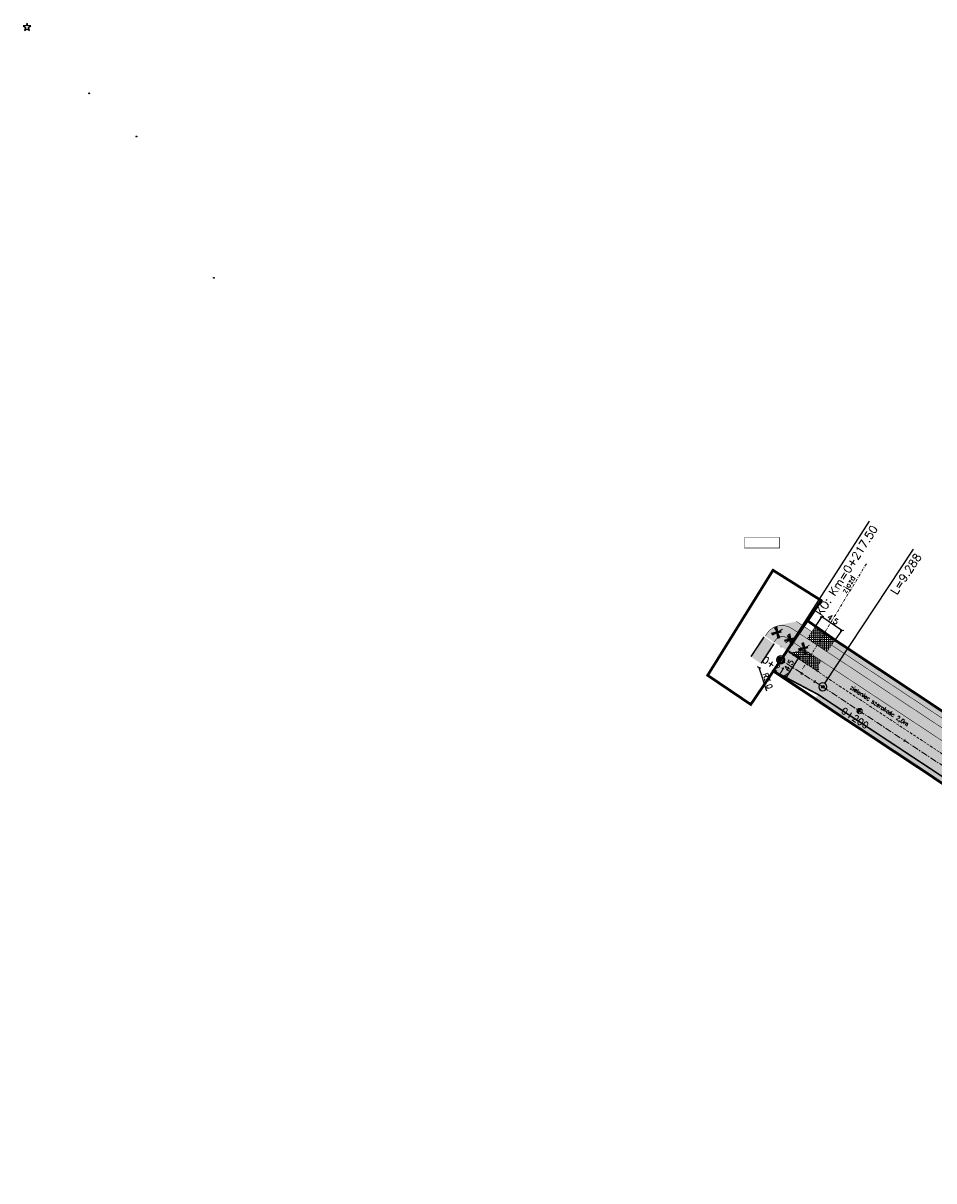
# Model space of a CAD drawing. Header units: metres. Extents: x 8462340 to 8469377, y 5710371 to 5712927.
# Tile 28 of 31: x 8468341 to 8468511, y 5712632 to 5712847. Entities that reach past the tile are written whole.
import ezdxf

# ---------------------------------------------------------------- set-up
doc = ezdxf.new("R2010")
doc.units = ezdxf.units.M
for name, pattern in [('4004', [4, 3, -1]), ('CENTER', [2, 1.25, -0.25, 0.25, -0.25]), ('DASHDOT', [1, 0.5, -0.25, 0, -0.25]), ('DASHED', [0.75, 0.5, -0.25])]:
    doc.linetypes.add(name, pattern=pattern)
for name, color, linetype in [('C-DROGI-SYTUACJA', 7, 'Continuous'), ('C-DROGI-SYTUACJA-ETYKIETY', 7, 'Continuous'), ('GRANICA PASA', 184, 'Continuous'), ('ROSLINNOŚĆ', 104, 'Continuous'), ('Roślinność', 104, 'Continuous'), ('Uz_Specjalne', 7, 'Continuous'), ('UZ_WODA', 5, 'Continuous')]:
    doc.layers.add(name, color=color, linetype=linetype)
for name, color, linetype, lineweight in [('CHODNIK PROJEKTOWANY', 252, 'Continuous', 5), ('dim', 7, 'Continuous', 5), ('ZZ krawężnik 15x30', 174, 'Continuous', 70)]:
    doc.layers.add(name, color=color, linetype=linetype, lineweight=lineweight)
doc.styles.get("Standard").update_dxf_attribs({"font": 'simplex.shx'})
doc.dimstyles.new('drogi', dxfattribs={"dimtxt": 2, "dimasz": 1, "dimexe": 0.18, "dimexo": 0.0625, "dimgap": 0.5, "dimtad": 1, "dimdec": 1, "dimzin": 0, "dimdsep": 46, "dimtxsty": 'Standard', "dimblk": 'OBLIQUE', "dimcen": 0.09, "dimaunit": 1, "dimadec": 0, "dimazin": 0, "dimtfac": 1, "dimtdec": 1, "dimtofl": 0, "dimtmove": 0, "dimatfit": 3, "dimfxl": 1, "dimtolj": 1, "dimtzin": 0, "dimarcsym": 0})

# ---------------------------------------------------------------- blocks, each defined once
blk = doc.blocks.new('1796')
at = {"layer": 'Uz_Specjalne', "color": 7, "linetype": 'Continuous'}
for radius in [0.16, 0.08]:
    blk.add_circle((0, 0), radius, dxfattribs=at)
blk = doc.blocks.new('1413')
at = {"layer": 'ROSLINNOŚĆ', "linetype": 'Continuous'}
for p, q in [((-0.33, 0.47), (-1.43, 0.47)), ((-1.43, 0.47), (-0.55, -0.17)), ((0, 1.5), (-0.33, 0.47)), ((0.33, 0.47), (0, 1.5)), ((1.43, 0.47), (0.33, 0.47)), ((0.55, -0.17), (1.43, 0.47)), ((-0.55, -0.17), (-0.88, -1.21)), ((-0.88, -1.21), (0, -0.57)), ((0, -0.57), (0.88, -1.21)), ((0.88, -1.21), (0.55, -0.17))]:
    blk.add_line(p, q, dxfattribs=at)
blk = doc.blocks.new('1716')
at = {"layer": 'UZ_WODA', "color": 4, "linetype": 'Continuous'}
for radius in [0.16, 0.08]:
    blk.add_circle((0, 0), radius, dxfattribs=at)
blk = doc.blocks.new('_Oblique')
at = {"color": 0, "linetype": 'ByBlock', "lineweight": -2}
blk.add_line((-0.5, -0.5), (0.5, 0.5), dxfattribs=at)
blk = doc.blocks.new('*D9190')
at = {"layer": 'Defpoints', "color": 0, "lineweight": 20, "transparency": 16777216}
for p in [(8468478.189398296, 5712726.936097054), (8468479.1122774, 5712724.104215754)]:
    blk.add_point(p, dxfattribs=at)
at = {"layer": 'dim', "color": 0, "lineweight": -2, "transparency": 16777216}
blk.add_line((8468479.613235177, 5712722.567012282), (8468478.189398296, 5712726.936097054), dxfattribs=at)
at = {"layer": 'dim', "color": 0, "lineweight": -2, "transparency": 16777216, "xscale": 0.5, "yscale": 0.5, "zscale": 0.5, "rotation": 108.0502219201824}
blk.add_blockref('_Oblique', (8468478.189398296, 5712726.936097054), dxfattribs=at)
at = {"layer": 'dim', "color": 0, "lineweight": 15, "transparency": 16777216, "insert": (8468479.769330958, 5712724.508549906), "char_height": 1, "attachment_point": 5, "rotation": 288.0502219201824}
blk.add_mtext('\\A1;R3.0', dxfattribs=at)
blk = doc.blocks.new('*D9191')
at = {"layer": 'Defpoints', "color": 0, "lineweight": 20, "transparency": 16777216}
for p in [(8468483.437916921, 5712730.24182955), (8468481.042611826, 5712726.403958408), (8468483.15284113, 5712725.086914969)]:
    blk.add_point(p, dxfattribs=at)
at = {"layer": 'dim', "color": 0, "lineweight": -2, "transparency": 16777216}
for p, q in [((8468485.548146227, 5712728.924786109), (8468483.15284113, 5712725.086914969)), ((8468483.46442731, 5712730.225283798), (8468485.62449614, 5712728.877134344)), ((8468481.069122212, 5712726.387412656), (8468483.229191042, 5712725.039263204))]:
    blk.add_line(p, q, dxfattribs=at)
at = {"layer": 'dim', "color": 0, "lineweight": -2, "transparency": 16777216, "xscale": 0.5, "yscale": 0.5, "zscale": 0.5}
for p, rotation in [((8468485.548146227, 5712728.924786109), 58.03074916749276), ((8468483.15284113, 5712725.086914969), 238.0307491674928)]:
    blk.add_blockref('_Oblique', p, dxfattribs=dict(at, rotation=rotation))
at = {"layer": 'dim', "color": 0, "lineweight": 18, "transparency": 16777216, "insert": (8468483.714244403, 5712727.402948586), "char_height": 1, "attachment_point": 5, "rotation": 58.03074916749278}
blk.add_mtext('\\A1;4.5', dxfattribs=at)
blk = doc.blocks.new('AeccTickTriangle')
at = {"color": 0, "linetype": 'ByBlock', "lineweight": -2}
blk.add_lwpolyline([(3.05311331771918e-16, 0.6666666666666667), (-0.5773502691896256, -0.333333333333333), (0.5773502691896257, -0.3333333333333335)], close=True, dxfattribs=at)
at = {"color": 0, "linetype": 'ByBlock', "lineweight": -2, "const_width": 0.0625}
blk.add_lwpolyline([(-0.03125, 0, 1), (0.03125, 0, 1)], format="xyb", close=True, dxfattribs=at)
blk = doc.blocks.new('kilometraz')
at = {"linetype": 'ByBlock', "lineweight": -2}
blk.add_hatch(color=0, dxfattribs=at).paths.add_polyline_path([(0, -0.5, 0.4142135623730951), (0.5, 0, 0.4142135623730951), (0, 0.5)])
at = {"color": 0, "linetype": 'ByBlock', "lineweight": -2}
blk.add_line((0, 0.5), (0, -0.5), dxfattribs=at)
blk.add_circle((0, 0), 0.5, dxfattribs=at)
blk = doc.blocks.new('kilometraz2')
at = {"linetype": 'ByBlock', "lineweight": -2}
for points in [[(0, 0.5), (0, 0.6999999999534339, 0.4142135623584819), (-0.7000000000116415, 0, 0.4142135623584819), (0, -0.6999999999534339), (0, -0.5, -0.4142135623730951), (-0.5, 0, -0.4142135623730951)], [(0, -0.5, 0.4142135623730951), (0.5, 0, 0.4142135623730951), (0, 0.5)]]:
    blk.add_hatch(color=0, dxfattribs=at).paths.add_polyline_path(points)
at = {"color": 0, "linetype": 'ByBlock', "lineweight": -2}
for p, q in [((0, 0.5), (0, 0.6999999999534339)), ((0, 0.5), (0, -0.5)), ((0, -0.5), (0, -0.6999999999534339))]:
    blk.add_line(p, q, dxfattribs=at)
for radius in [0.7, 0.5]:
    blk.add_circle((0, 0), radius, dxfattribs=at)
blk = doc.blocks.new('AeccTickCircle')
at = {"color": 0, "linetype": 'ByBlock', "lineweight": -2}
blk.add_circle((0, 0), 0.5, dxfattribs=at)
blk = doc.blocks.new('AeccTickLine')
at = {"color": 0, "linetype": 'ByBlock', "lineweight": -2}
blk.add_line((0, 1), (-3.673819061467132e-16, -1), dxfattribs=at)
blk = doc.blocks.new('*D9187')
at = {"layer": 'Defpoints', "color": 0, "linetype": 'Continuous', "lineweight": 20, "transparency": 16777216}
for p in [(8468489.874951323, 5712736.42082176), (8468488.635852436, 5712734.614885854), (8468492.33586546, 5712732.076212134)]:
    blk.add_point(p, dxfattribs=at)
at = {"layer": 'dim', "color": 0, "linetype": 'Continuous', "lineweight": -2, "transparency": 16777216}
for p, q in [((8468488.653532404, 5712734.640653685), (8468489.925869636, 5712736.495033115)), ((8468493.574964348, 5712733.88214804), (8468489.874951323, 5712736.42082176)), ((8468492.35354543, 5712732.101979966), (8468493.62588266, 5712733.956359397))]:
    blk.add_line(p, q, dxfattribs=at)
at = {"layer": 'dim', "color": 0, "linetype": 'Continuous', "lineweight": -2, "transparency": 16777216, "xscale": 0.5, "yscale": 0.5, "zscale": 0.5}
for p, rotation in [((8468489.874951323, 5712736.42082176), 145.5449836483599), ((8468493.574964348, 5712733.88214804), 325.54498364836)]:
    blk.add_blockref('_Oblique', p, dxfattribs=dict(at, rotation=rotation))
at = {"layer": 'dim', "color": 0, "linetype": 'Continuous', "lineweight": 20, "transparency": 16777216, "insert": (8468491.912773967, 5712735.932183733), "char_height": 1, "attachment_point": 5, "rotation": 325.5449836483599}
blk.add_mtext('\\A1;4.5', dxfattribs=at)

msp = doc.modelspace()

# ---------------------------------------------------------------- hatches: boundary and pattern name
at = {"layer": 'CHODNIK PROJEKTOWANY', "lineweight": 20, "true_color": 0xffffdb}
h = msp.add_hatch(color=7, dxfattribs=at)
h.dxf.hatch_style = 1
h.paths.add_polyline_path([(8468594.572748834, 5712659.472257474), (8468593.61243209, 5712660.058207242), (8468591.191337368, 5712661.633687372), (8468590.523273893, 5712660.374055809), (8468593.12269106, 5712659.302037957), (8468593.78149053, 5712659.055902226), (8468594.260376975, 5712658.883281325)])
edge = h.paths.add_edge_path()
edge.add_line((8468677.031, 5712645.57), (8468673.235142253, 5712646.14572466))
edge.add_arc((8468672.882811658, 5712643.822744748), 2.349547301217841, 81.3755769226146, 137.0998077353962)
edge.add_arc((8468666.888575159, 5712650.336450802), 6.512284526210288, 267.287702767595, 311.00763165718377, ccw=False)
edge.add_line((8468666.580408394, 5712643.831461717), (8468672.418625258, 5712642.627862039))
edge.add_arc((8468671.898337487, 5712648.529981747), 5.925007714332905, 275.0377551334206, 330.0281582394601)
h.paths.add_polyline_path([(8468667.948363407, 5712634.355162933), (8468668.408185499, 5712638.364483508), (8468669.62328283, 5712638.120533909), (8468669.147, 5712632.255)])
edge = h.paths.add_edge_path()
edge.add_line((8468669.147, 5712632.255), (8468671.988119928, 5712631.718796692))
edge.add_line((8468671.988119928, 5712631.718796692), (8468672.572527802, 5712636.519269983))
edge.add_arc((8468669.868999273, 5712631.960003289), 5.30056405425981, -3.9055065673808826, 59.33314342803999, ccw=False)
edge.add_line((8468675.157254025, 5712631.598975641), (8468675.855628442, 5712631.551297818))
edge.add_arc((8468669.839953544, 5712631.936538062), 6.027997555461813, 356.3358158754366, 441.5317284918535)
edge.add_line((8468670.727646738, 5712637.898815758), (8468669.62328283, 5712638.120533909))
edge.add_line((8468669.62328283, 5712638.120533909), (8468669.147, 5712632.255))
h.paths.add_polyline_path([(8468633.861059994, 5712645.300353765), (8468633.458912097, 5712643.309245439), (8468639.466784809, 5712642.098014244), (8468639.08024889, 5712640.172703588), (8468652.64311474, 5712637.449748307), (8468652.407035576, 5712636.273853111), (8468655.073573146, 5712635.817855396), (8468655.294338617, 5712636.917474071), (8468667.948363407, 5712634.355162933), (8468668.390349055, 5712638.36806445)])
h.paths.add_polyline_path([(8468565.012628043, 5712670.872159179), (8468565.578167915, 5712671.741118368), (8468539.487680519, 5712688.721445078), (8468489.109196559, 5712721.992936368), (8468488.38307394, 5712720.890796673)], flags=17)
h.paths.add_polyline_path([(8468597.750596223, 5712649.522492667), (8468595.592983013, 5712650.908518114), (8468595.50352369, 5712650.925391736)])
h.paths.add_polyline_path([(8468491.69090693, 5712731.136283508), (8468490.842108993, 5712729.899290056), (8468521.137173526, 5712709.855369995), (8468521.977458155, 5712711.097977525)])
h.paths.add_polyline_path([(8468487.09930944, 5712732.375613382), (8468487.948109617, 5712733.612607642), (8468485.047984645, 5712735.531399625), (8468481.517911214, 5712734.785291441), (8468482.9828429, 5712734.740257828), (8468484.216509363, 5712734.282941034)])
h.paths.add_polyline_path([(8468555.042334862, 5712687.551378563), (8468555.878555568, 5712688.793714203), (8468544.407459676, 5712696.257752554), (8468525.714839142, 5712708.625236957), (8468524.874225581, 5712707.382849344), (8468543.58863583, 5712695.000959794)])
h.paths.add_polyline_path([(8468572.11153633, 5712676.449427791), (8468572.945588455, 5712677.688499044), (8468559.639328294, 5712686.34664619), (8468558.801931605, 5712685.106105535)])
h.paths.add_polyline_path([(8468576.707118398, 5712675.240938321), (8468575.873556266, 5712674.002578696), (8468595.50662077, 5712661.233070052), (8468595.514628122, 5712661.248167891), (8468596.206636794, 5712662.552948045)])
at = {"layer": 'dim', "lineweight": 20, "true_color": 0xc7e3ff}
h = msp.add_hatch(color=254, dxfattribs=at)
h.dxf.hatch_style = 1
edge = h.paths.add_edge_path()
edge.add_line((8468677.399621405, 5712647.55163249), (8468677.107043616, 5712645.573148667))
edge.add_line((8468677.107043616, 5712645.573148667), (8468673.235142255, 5712646.14572466))
edge.add_arc((8468672.888998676, 5712643.80501562), 2.366164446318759, 81.58807670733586, 136.887307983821)
edge.add_arc((8468667.026878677, 5712650.093139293), 6.238172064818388, 262.7519880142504, 311.51540806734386, ccw=False)
edge.add_line((8468666.239842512, 5712643.904814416), (8468630.191468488, 5712651.138507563))
edge.add_line((8468630.191468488, 5712651.138507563), (8468602.654657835, 5712656.66841941))
edge.add_arc((8468606.468369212, 5712680.871067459), 24.5012768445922, 233.4825648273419, 261.045296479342, ccw=False)
edge.add_line((8468591.888458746, 5712661.179983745), (8468542.510928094, 5712693.346812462))
edge.add_line((8468542.510928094, 5712693.346812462), (8468483.151900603, 5712732.589190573))
edge.add_arc((8468482.407745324, 5712731.463562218), 1.349372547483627, 56.53122521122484, 130.8235303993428)
edge.add_line((8468481.525618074, 5712732.484668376), (8468480.953076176, 5712731.676881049))
edge.add_line((8468480.953076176, 5712731.676881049), (8468479.321369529, 5712732.833398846))
edge.add_line((8468479.321369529, 5712732.833398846), (8468480.031399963, 5712733.83516586))
edge.add_arc((8468482.416911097, 5712731.32095003), 3.465825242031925, 58.71865208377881, 133.4953160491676, ccw=False)
edge.add_line((8468484.216509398, 5712734.282941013), (8468543.58863583, 5712695.000959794))
edge.add_line((8468543.58863583, 5712695.000959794), (8468594.586435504, 5712661.810345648))
edge.add_arc((8468606.036865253, 5712679.404076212), 20.99170542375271, 236.9429381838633, 261.8137600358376)
edge.add_line((8468603.047830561, 5712658.626266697), (8468666.492171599, 5712645.888833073))
edge.add_arc((8468667.213800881, 5712649.483222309), 3.66611276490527, 258.647901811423, 315.4297223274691)
edge.add_arc((8468672.853050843, 5712643.927933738), 4.249843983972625, 81.74785082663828, 135.4297223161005, ccw=False)
edge.add_line((8468673.463029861, 5712648.133774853), (8468677.399621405, 5712647.55163249))
edge = h.paths.add_edge_path()
edge.add_line((8468690.561407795, 5712641.212938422), (8468690.93808388, 5712644.375308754))
edge.add_line((8468690.93808388, 5712644.375308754), (8468689.626, 5712646.02))
edge.add_line((8468689.626, 5712646.02), (8468687.572756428, 5712646.239359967))
edge.add_line((8468687.572756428, 5712646.239359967), (8468687.419451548, 5712644.259128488))
edge.add_arc((8468687.154973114, 5712640.842873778), 3.426477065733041, 6.200123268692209, 85.57312507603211, ccw=False)
at = {"layer": 'dim', "lineweight": 9}
h = msp.add_hatch(dxfattribs=at)
h.set_pattern_fill('ANGLE', color=250, scale=0.05)
h.set_pattern_definition([(0, (0, 0), (0, 0.3492500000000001), [0.254, -0.09525]), (90, (0, 0), (-0.3492500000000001, 2.138539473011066e-17), [0.254, -0.09525])])
h.paths.add_polyline_path([(8468487.099309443, 5712732.375613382), (8468490.842108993, 5712729.899290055), (8468492.330989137, 5712732.069105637), (8468488.660763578, 5712734.651189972)])
h.paths.add_polyline_path([(8468489.711984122, 5712728.252305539), (8468485.968262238, 5712730.727287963), (8468485.458433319, 5712729.984291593), (8468483.958351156, 5712729.657022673), (8468489.310665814, 5712726.127631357), (8468489.15814103, 5712727.445163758)])
at = {"layer": 'dim', "lineweight": 30}
h = msp.add_hatch(color=1, dxfattribs=at)
h.dxf.hatch_style = 1
h.paths.add_polyline_path([(8468478.489, 5712727.746), (8468480.882489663, 5712731.476924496), (8468479.207999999, 5712732.597999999), (8468476.849313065, 5712728.861659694)])
at = {"layer": 'dim', "lineweight": 5}
h = msp.add_hatch(dxfattribs=at)
h.set_pattern_fill('GRASS', color=102, scale=0.01)
h.set_pattern_definition([(90, (0, 0), (-0.1796051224, 0.1796051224), [0.047625, -0.3115852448]), (45, (0, 0), (-0.1796051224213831, 0.1796051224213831), [0.047625, -0.206375]), (135, (0, 0), (-0.1796051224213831, -0.179605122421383), [0.047625, -0.206375])])
h.paths.add_polyline_path([(8468570.989036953, 5712674.78183812), (8468570.467854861, 5712674.007567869), (8468569.031267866, 5712673.681289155), (8468557.371745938, 5712681.268819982), (8468557.196404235, 5712682.583510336), (8468557.734162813, 5712683.408434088)])
h.paths.add_polyline_path([(8468553.97353021, 5712685.855945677), (8468553.45323589, 5712685.058121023), (8468552.03238433, 5712684.7222325), (8468523.341793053, 5712703.534876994), (8468523.237959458, 5712704.820426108), (8468523.811756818, 5712705.687683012)])
h.paths.add_polyline_path([(8468520.066847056, 5712708.165402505), (8468519.508558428, 5712707.315983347), (8468518.073939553, 5712706.959148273), (8468489.315720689, 5712726.08396658), (8468489.15814103, 5712727.445163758), (8468489.710370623, 5712728.249954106)])
edge = h.paths.add_edge_path()
edge.add_line((8468485.967569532, 5712730.726278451), (8468485.458433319, 5712729.984291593))
edge.add_line((8468485.458433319, 5712729.984291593), (8468484.089409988, 5712729.634506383))
edge.add_line((8468484.089409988, 5712729.634506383), (8468481.012502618, 5712731.696356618))
edge.add_line((8468481.012502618, 5712731.696356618), (8468481.128879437, 5712731.924918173))
edge.add_line((8468481.128879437, 5712731.924918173), (8468481.525618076, 5712732.484668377))
edge.add_arc((8468482.417844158, 5712731.318192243), 1.468582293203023, 52.52825917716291, 127.41201728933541, ccw=False)
edge.add_line((8468483.311285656, 5712732.483737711), (8468485.967569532, 5712730.726278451))
h.paths.add_polyline_path([(8468652.64311474, 5712637.449748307), (8468652.39, 5712636.188999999), (8468637.477, 5712638.827000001), (8468637.681, 5712641.776000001), (8468633.378868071, 5712642.79128941), (8468633.479614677, 5712643.293101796), (8468639.473924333, 5712642.133575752), (8468639.08024889, 5712640.172703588)])
h.paths.add_polyline_path([(8468666.656792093, 5712634.636285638), (8468666.530379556, 5712633.699199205), (8468655.072999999, 5712635.815), (8468655.294338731, 5712636.917474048)])
h.paths.add_polyline_path([(8468590.53876766, 5712660.403269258), (8468591.191337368, 5712661.633687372), (8468574.75033445, 5712672.333893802), (8468574.18908776, 5712671.500092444), (8468574.35284609, 5712670.183909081), (8468585.725360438, 5712662.899579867), (8468586.71853373, 5712662.252509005), (8468588.984155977, 5712661.087867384)])
h.paths.add_polyline_path([(8468492.578, 5712732.124), (8468491.853833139, 5712731.028500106), (8468521.989557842, 5712711.090002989), (8468522.609554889, 5712712.015975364)])
at = {"layer": 'dim', "lineweight": 20}
h = msp.add_hatch(color=1, dxfattribs=at)
h.dxf.hatch_style = 1
h.paths.add_polyline_path([(8468491.243623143, 5712729.513704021), (8468490.26222684, 5712728.020682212), (8468485.409925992, 5712731.198680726), (8468486.421745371, 5712732.703331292)])
at = {"layer": 'dim', "lineweight": 20, "true_color": 0xc7e3ff}
h = msp.add_hatch(color=254, dxfattribs=at)
h.dxf.hatch_style = 1
edge = h.paths.add_edge_path()
edge.add_line((8468677.42072042, 5712646.543183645), (8468675.855628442, 5712631.551297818))
edge.add_arc((8468669.868999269, 5712631.960003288), 6.000564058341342, 356.094493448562, 441.7730511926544)
edge.add_line((8468670.72764671, 5712637.898815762), (8468602.213098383, 5712651.654171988))
edge.add_arc((8468616.305847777, 5712707.848113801), 57.93414090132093, 236.5687422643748, 255.92128736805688, ccw=False)
edge.add_line((8468584.387837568, 5712659.499325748), (8468583.664553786, 5712659.970056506))
edge.add_line((8468583.664553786, 5712659.970056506), (8468539.49519838, 5712688.716480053))
edge.add_line((8468539.49519838, 5712688.716480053), (8468489.109196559, 5712721.992936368))
edge.add_line((8468489.109196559, 5712721.992936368), (8468480.844002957, 5712726.341831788))
edge.add_line((8468480.844002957, 5712726.341831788), (8468483.276669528, 5712730.111160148))
edge.add_line((8468483.276669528, 5712730.111160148), (8468495.735415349, 5712721.883006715))
edge.add_line((8468495.735415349, 5712721.883006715), (8468541.404390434, 5712691.649977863))
edge.add_line((8468541.404390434, 5712691.649977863), (8468585.667942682, 5712662.811450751))
edge.add_arc((8468612.017163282, 5712709.091360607), 53.25515451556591, 240.3452072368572, 259.9855192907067)
edge.add_line((8468602.756248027, 5712656.647610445), (8468672.418625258, 5712642.627862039))
edge.add_arc((8468672.08776297, 5712648.203484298), 5.585430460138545, 273.395999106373, 342.7071557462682)
at = {"layer": 'dim', "lineweight": 20, "true_color": 0x9eff9e}
h = msp.add_hatch(dxfattribs=at)
h.set_pattern_fill('AR-CONC', color=81)
h.set_pattern_definition([(49.99999999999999, (0, 0), (182.184668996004, -15.93908553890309), [19.05, -209.55]), (355, (0, 0), (-35.24342142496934, 191.0568452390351), [15.24, -167.64058417]), (100.4514447, (15.182007, -1.3282535), (146.9412470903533, 175.1177519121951), [16.1900088, -178.0902446]), (46.18420000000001, (0, 50.8), (271.0790408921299, -42.04232793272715), [28.575, -314.325]), (96.63555760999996, (22.5899, 47.2965), (237.404134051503, 247.4261245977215), [24.28502314, -267.13560816]), (351.1841511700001, (0, 50.8), (237.404134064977, 247.4261245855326), [22.85996707, -251.45973192]), (21, (25.4, 38.1), (151.6143912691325, -102.2651981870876), [19.05, -209.55]), (326.0000000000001, (25.4, 38.1), (61.80202834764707, 184.1879661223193), [15.24, -167.64]), (71.45144499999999, (38.0345326, 29.5779001), (213.4164192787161, 81.92276888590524), [16.1900088, -178.0899376]), (37.50000000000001, (0, 0), (3.088603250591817, 84.55503887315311), [0, -165.608, 0, -170.18, 0, -168.275]), (7.499999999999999, (0, 0), (66.81966251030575, 100.1805748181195), [0, -97.02799999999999, 0, -161.798, 0, -64.135]), (327.5, (-56.642, 0), (135.5905951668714, -5.728743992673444), [0, -63.5, 0, -198.12, 0, -262.89]), (317.5, (-82.042, 0), (148.129181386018, 25.42649103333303), [0, -82.55, 0, -131.572, 0, -186.69])])
edge = h.paths.add_edge_path()
edge.add_arc((8468616.591548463, 5712719.289212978), 64.36381787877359, 241.2994616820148, 251.6870805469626)
edge.add_line((8468596.36801652, 5712658.185123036), (8468594.038086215, 5712659.790458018))
edge.add_line((8468594.038086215, 5712659.790458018), (8468574.75033445, 5712672.333893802))
edge.add_line((8468574.75033445, 5712672.333893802), (8468574.18908776, 5712671.500092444))
edge.add_line((8468574.18908776, 5712671.500092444), (8468574.348747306, 5712670.216852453))
edge.add_line((8468574.348747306, 5712670.216852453), (8468585.682000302, 5712662.83302745))
h.paths.add_polyline_path([(8468570.989036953, 5712674.78183812), (8468570.467854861, 5712674.007567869), (8468569.031267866, 5712673.681289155), (8468557.371745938, 5712681.268819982), (8468557.196404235, 5712682.583510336), (8468557.733546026, 5712683.40883551)])
h.paths.add_polyline_path([(8468553.97353021, 5712685.855945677), (8468553.45323589, 5712685.058121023), (8468552.092, 5712684.728999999), (8468523.351624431, 5712703.413156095), (8468523.237959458, 5712704.820426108), (8468523.811756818, 5712705.687683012)])
h.paths.add_polyline_path([(8468520.059345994, 5712708.153989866), (8468519.508558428, 5712707.315983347), (8468518.2012983, 5712706.98925581), (8468489.315720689, 5712726.08396658), (8468489.15814103, 5712727.445163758), (8468489.710370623, 5712728.249954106)])

# ---------------------------------------------------------------- linework, layer by layer
at = {"layer": 'C-DROGI-SYTUACJA', "color": 1, "linetype": 'Continuous', "lineweight": -3}
for p, q in [((8468482.020232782, 5712728.24113691), (8468482.373786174, 5712728.594690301)), ((8468482.020232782, 5712728.594690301), (8468482.373786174, 5712728.24113691)), ((8468489.839437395, 5712723.228471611), (8468490.192990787, 5712723.582025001)), ((8468489.839437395, 5712723.582025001), (8468490.192990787, 5712723.228471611))]:
    msp.add_line(p, q, dxfattribs=at)
at = {"layer": 'C-DROGI-SYTUACJA', "color": 182, "linetype": 'CENTER', "lineweight": 15, "flags": 128}
msp.add_lwpolyline([(8468584.712638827, 5712661.345178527), (8468540.449810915, 5712690.183254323), (8468490.016214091, 5712723.405248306), (8468482.197009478, 5712728.417913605)], dxfattribs=at)
at = {"layer": 'C-DROGI-SYTUACJA', "color": 1, "linetype": 'Continuous', "lineweight": -3}
for centre, radius in [((8468482.197009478, 5712728.417913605), 0.125), ((8468490.016214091, 5712723.405248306), 0.25), ((8468490.016214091, 5712723.405248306), 0.125)]:
    msp.add_circle(centre, radius, dxfattribs=at)
at = {"layer": 'C-DROGI-SYTUACJA-ETYKIETY', "color": 183, "linetype": 'Continuous', "lineweight": -3}
for p, q in [((8468482.534317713, 5712728.944077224), (8468498.725104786, 5712754.199936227)), ((8468490.360027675, 5712723.927184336), (8468506.863071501, 5712748.980119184))]:
    msp.add_line(p, q, dxfattribs=at)
at = {"layer": 'dim', "color": 162, "linetype": 'DASHDOT', "lineweight": 20}
msp.add_line((8468498.12293902, 5712746.253232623), (8468486.200255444, 5712726.594143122), dxfattribs=at)
at = {"layer": 'dim', "color": 1, "lineweight": 20}
for p, q in [((8468480.697258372, 5712733.011572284), (8468482.535980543, 5712734.086673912, 174.518915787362)), ((8468481.043227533, 5712734.352527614), (8468482.086478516, 5712732.566637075)), ((8468483.426895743, 5712732.922123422), (8468484.470146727, 5712731.136232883)), ((8468483.080926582, 5712731.581168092), (8468484.919648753, 5712732.65626972, 174.518915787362)), ((8468485.694870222, 5712730.063788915), (8468487.533592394, 5712731.138890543, 174.518915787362)), ((8468486.040839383, 5712731.404744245), (8468487.084090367, 5712729.618853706))]:
    msp.add_line(p, q, dxfattribs=at)
at = {"layer": 'dim', "color": 5, "lineweight": 20, "const_width": 0.1}
msp.add_lwpolyline([(8468475.480090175, 5712751.16361075), (8468482.000692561, 5712751.16361075), (8468482.000692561, 5712749.223924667), (8468475.480090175, 5712749.223924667)], close=True, dxfattribs=at)
at = {"layer": 'dim', "color": 3, "lineweight": 40, "flags": 128}
for points in [[(8468480.48082857, 5712733.266889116), (8468482.25974878, 5712733.708838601)], [(8468481.339338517, 5712734.578056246), (8468481.776689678, 5712732.408945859)], [(8468485.48334116, 5712730.310716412), (8468487.262261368, 5712730.752665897)], [(8468486.341851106, 5712731.621883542), (8468486.779202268, 5712729.452773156)]]:
    msp.add_lwpolyline(points, dxfattribs=at)
at = {"layer": 'dim', "color": 3, "lineweight": 40, "elevation": 87.259457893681, "flags": 128}
for points in [[(8468483.77477316, 5712733.237192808), (8468484.212124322, 5712731.068082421)], [(8468482.916263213, 5712731.926025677), (8468484.695183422, 5712732.367975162)]]:
    msp.add_lwpolyline(points, dxfattribs=at)
at = {"layer": 'GRANICA PASA', "color": 3, "linetype": 'DASHDOT', "lineweight": 40, "const_width": 0.5, "flags": 128}
msp.add_lwpolyline([(8468487.203769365, 5712735.672039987), (8468489.717088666, 5712739.448920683), (8468480.767576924, 5712745.073795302), (8468468.618410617, 5712725.533542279), (8468476.633932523, 5712720.114525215), (8468480.849967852, 5712726.350648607)], dxfattribs=at)
at = {"layer": 'GRANICA PASA', "linetype": 'DASHDOT', "lineweight": 9, "ltscale": 3, "const_width": 0.5}
msp.add_lwpolyline([(8468513.202774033, 5712704.771150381), (8468509.3895, 5712707.3485), (8468505.226230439, 5712710.102847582), (8468501.221104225, 5712712.752156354), (8468497.22423044, 5712715.411846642), (8468493.211750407, 5712718.050050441), (8468488.957, 5712720.924), (8468480.836000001, 5712726.33), (8468487.170615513, 5712735.695269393), (8468492.511832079, 5712731.952920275), (8468515.146, 5712716.932999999)], dxfattribs=at)
at = {"layer": 'ZZ krawężnik 15x30', "color": 0, "linetype": 'DASHED', "lineweight": 30, "const_width": 0.1, "flags": 128}
for points in [[(8468485.08956792, 5712735.594016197), (8468487.972014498, 5712733.647445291)], [(8468487.942130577, 5712733.603894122), (8468488.665639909, 5712734.658296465), (8468492.330989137, 5712732.069105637), (8468491.677211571, 5712731.116324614)], [(8468489.710370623, 5712728.249954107), (8468489.15814103, 5712727.445163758), (8468489.310665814, 5712726.127631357), (8468484.031972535, 5712729.673084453), (8468485.458433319, 5712729.984291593), (8468485.967569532, 5712730.726278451)], [(8468521.989557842, 5712711.090002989), (8468491.669786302, 5712731.150269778)], [(8468524.874225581, 5712707.382849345), (8468490.842108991, 5712729.899290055)], [(8468523.753386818, 5712705.726301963), (8468489.710370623, 5712728.249954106)]]:
    msp.add_lwpolyline(points, dxfattribs=at)
at = {"layer": 'ZZ krawężnik 15x30', "color": 0, "linetype": 'DASHED', "lineweight": 30, "flags": 128}
for points, const_width in [([(8468490.842108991, 5712729.899290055), (8468484.216509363, 5712734.282941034, 0.3383678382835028), (8468480.031399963, 5712733.83516586), (8468479.321369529, 5712732.833398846)], 0.1), ([(8468489.710370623, 5712728.249954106), (8468483.1519006, 5712732.589190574, 0.3035483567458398), (8468481.525618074, 5712732.484668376), (8468480.953076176, 5712731.676881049)], 0.1), ([(8468482.241704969, 5712730.780145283, -0.2526571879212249), (8468482.285779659, 5712730.779759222, -0.2526571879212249)], 0.3)]:
    msp.add_lwpolyline(points, format="xyb", dxfattribs=dict(at, const_width=const_width))
at = {"layer": 'ZZ krawężnik 15x30', "color": 5, "linetype": 'DASHED', "lineweight": 30, "const_width": 0.3, "flags": 128}
for points, elevation in [([(8468476.692410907, 5712729.024064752), (8468479.094845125, 5712732.673757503)], -84.73149544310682), ([(8468478.572910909, 5712727.765064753), (8468480.975345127, 5712731.414757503)], -84.82949544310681)]:
    msp.add_lwpolyline(points, dxfattribs=dict(at, elevation=elevation))
at = {"layer": 'ZZ krawężnik 15x30', "linetype": '4004', "lineweight": 30, "ltscale": 0.2, "const_width": 0.2, "flags": 128}
msp.add_lwpolyline([(8468480.742640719, 5712731.925836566), (8468480.749584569, 5712731.9361501)], dxfattribs=at)
at = {"layer": 'ZZ krawężnik 15x30', "color": 0, "linetype": 'DASHED', "lineweight": 15, "flags": 128}
msp.add_lwpolyline([(8468673.121105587, 5712642.518063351), (8468602.654579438, 5712656.668025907, -0.08695493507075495), (8468585.682000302, 5712662.83302745), (8468541.419162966, 5712691.671088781), (8468495.708281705, 5712721.829198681), (8468483.276669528, 5712730.111160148)], format="xyb", dxfattribs=at)
at = {"layer": 'ZZ krawężnik 15x30', "color": 0, "linetype": 'DASHED', "lineweight": 30, "ltscale": 2, "const_width": 0.3, "flags": 128}
msp.add_lwpolyline([(8468670.727646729, 5712637.898815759), (8468602.213098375, 5712651.65417199, -0.08782459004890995), (8468583.66455369, 5712659.970056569), (8468539.487680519, 5712688.721445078), (8468489.109196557, 5712721.992936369), (8468480.589949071, 5712726.487839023)], format="xyb", dxfattribs=at)

# ---------------------------------------------------------------- block references
at = {"layer": 'C-DROGI-SYTUACJA', "color": 1, "linetype": 'Continuous', "lineweight": -3, "xscale": 0.2499999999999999, "yscale": 0.2499999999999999, "zscale": 0.2499999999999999}
msp.add_blockref('AeccTickTriangle', (8468486.106611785, 5712725.911580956), dxfattribs=at)
at = {"layer": 'C-DROGI-SYTUACJA-ETYKIETY', "color": 7, "linetype": 'Continuous', "lineweight": 15}
for name, p, xscale, yscale, zscale, rotation in [('kilometraz2', (8468482.197009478, 5712728.417913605), 1.071428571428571, 1.071428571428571, 1.071428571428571, 147.3372454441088), ('AeccTickLine', (8468488.509737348, 5712724.371006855), 0.2499999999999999, 0.2499999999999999, 0.2499999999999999, 147.3372454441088), ('AeccTickLine', (8468505.223794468, 5712713.387597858), 0.2500000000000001, 0.2500000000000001, 0.2500000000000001, 146.6260073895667)]:
    msp.add_blockref(name, p, dxfattribs=dict(at, xscale=xscale, yscale=yscale, zscale=zscale, rotation=rotation))
at = {"layer": 'C-DROGI-SYTUACJA-ETYKIETY', "color": 7, "linetype": 'Continuous', "lineweight": -3, "extrusion": (6.60933522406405e-17, 1.030983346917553e-16, -1), "xscale": 1.5, "yscale": 1.5, "zscale": 1.5, "rotation": 32.66275455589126}
msp.add_blockref('AeccTickCircle', (-8468482.197009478, 5712728.417913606, 1.148683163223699e-09), dxfattribs=at)
at = {"layer": 'C-DROGI-SYTUACJA-ETYKIETY', "color": 7, "linetype": 'Continuous', "lineweight": 15}
for p, rotation in [((8468482.197009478, 5712728.417913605), 147.3372454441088), ((8468496.872817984, 5712718.888615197), 146.6260073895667)]:
    msp.add_blockref('kilometraz', p, dxfattribs=dict(at, rotation=rotation))
at = {"layer": 'C-DROGI-SYTUACJA-ETYKIETY', "color": 7, "linetype": 'Continuous', "lineweight": -3, "extrusion": (6.736803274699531e-17, 1.022699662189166e-16, -1), "xscale": 1.5, "yscale": 1.5, "zscale": 1.5, "rotation": 33.37399261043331}
msp.add_blockref('AeccTickCircle', (-8468490.016214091, 5712723.405248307, 1.154745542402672e-09), dxfattribs=at)
at = {"layer": 'Roślinność', "lineweight": 9, "xscale": 0.5, "yscale": 0.5}
msp.add_blockref('1413', (8468342.083615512, 5712846.036269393), dxfattribs=at)
at = {"layer": 'Uz_Specjalne', "lineweight": 9, "xscale": 0.5, "yscale": 0.5}
for p in [(8468353.620615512, 5712833.735269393), (8468376.840615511, 5712799.435269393)]:
    msp.add_blockref('1796', p, dxfattribs=at)
at = {"layer": 'UZ_WODA', "lineweight": 9, "xscale": 0.5, "yscale": 0.5}
msp.add_blockref('1716', (8468362.420615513, 5712825.712269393), dxfattribs=at)

# ---------------------------------------------------------------- texts
at = {"layer": 'C-DROGI-SYTUACJA-ETYKIETY', "color": 250, "linetype": 'Continuous', "lineweight": -3, "char_height": 1.5, "attachment_point": 3}
for s, insert, rotation in [('{\\fSimplex|b0|i0|c186|p2;\\C222;KO: Km=0+217.50}', (8468499.07209121, 5712753.60629246), 57.337264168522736), ('{\\fSimplex|b0|i0|c186|p2;\\C222;L=9.288}', (8468507.202662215, 5712748.382213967), 56.62602611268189)]:
    msp.add_mtext(s, dxfattribs=dict(at, insert=insert, rotation=rotation))
at = {"layer": 'C-DROGI-SYTUACJA-ETYKIETY', "color": 7, "linetype": 'Continuous', "lineweight": -3, "char_height": 1.25, "attachment_point": 2}
for s, insert, rotation in [('0+217', (8468481.691047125, 5712727.628668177), 327.33724544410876), ('0+217', (8468481.691047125, 5712727.628668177), 327.33724544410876), ('0+200', (8468496.357097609, 5712718.105711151), 326.62600738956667)]:
    msp.add_mtext(s, dxfattribs=dict(at, insert=insert, rotation=rotation))
at = {"layer": 'dim', "color": 162, "linetype": 'DASHDOT', "lineweight": 30, "attachment_point": 1}
for s, width, insert, char_height, rotation in [('zjazd ', 17.17134784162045, (8468493.478737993, 5712741.195341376), 1, 59.19597987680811), ('zieleniec szerokośc 2,0m', 20.58490505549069, (8468495.421639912, 5712723.719258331), 0.7499999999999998, 326.57018865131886)]:
    msp.add_mtext_dynamic_manual_height_columns(s, width=width, gutter_width=22.5149315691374, heights=[0], dxfattribs=dict(at, insert=insert, char_height=char_height, rotation=rotation))

# ---------------------------------------------------------------- dimensions: what is measured, and where the dimension line sits
at = {"layer": 'dim', "color": 162, "linetype": 'Continuous', "lineweight": 20}
dim = msp.add_linear_dim(base=(8468489.874951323, 5712736.42082176), p1=(8468492.33586546, 5712732.076212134), p2=(8468488.635852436, 5712734.614885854), angle=145.54498364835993, dimstyle='drogi', override={"dimscale": 0.5}, dxfattribs=at)
dim.commit()
dim.dimension.update_dxf_attribs({"geometry": '*D9187', "text_midpoint": (8468491.488454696, 5712735.313755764), "dimtype": 161})
at = {"layer": 'dim', "lineweight": 18}
dim = msp.add_aligned_dim(p1=(8468483.437916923, 5712730.24182955), p2=(8468481.042611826, 5712726.403958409), distance=2.487502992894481, dimstyle='drogi', override={"dimscale": 0.5}, dxfattribs=at)
dim.commit()
dim.dimension.update_dxf_attribs({"geometry": '*D9191', "text_midpoint": (8468483.714244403, 5712727.402948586)})
at = {"layer": 'dim', "lineweight": 15}
dim = msp.add_radius_dim(center=(8468479.1122774, 5712724.104215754), mpoint=(8468478.189398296, 5712726.936097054), dimstyle='drogi', override={"dimscale": 0.5}, dxfattribs=at)
dim.commit()
dim.dimension.update_dxf_attribs({"geometry": '*D9190', "text_midpoint": (8468479.056241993, 5712724.276162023), "dimtype": 164})

doc.saveas('drawing.dxf')
